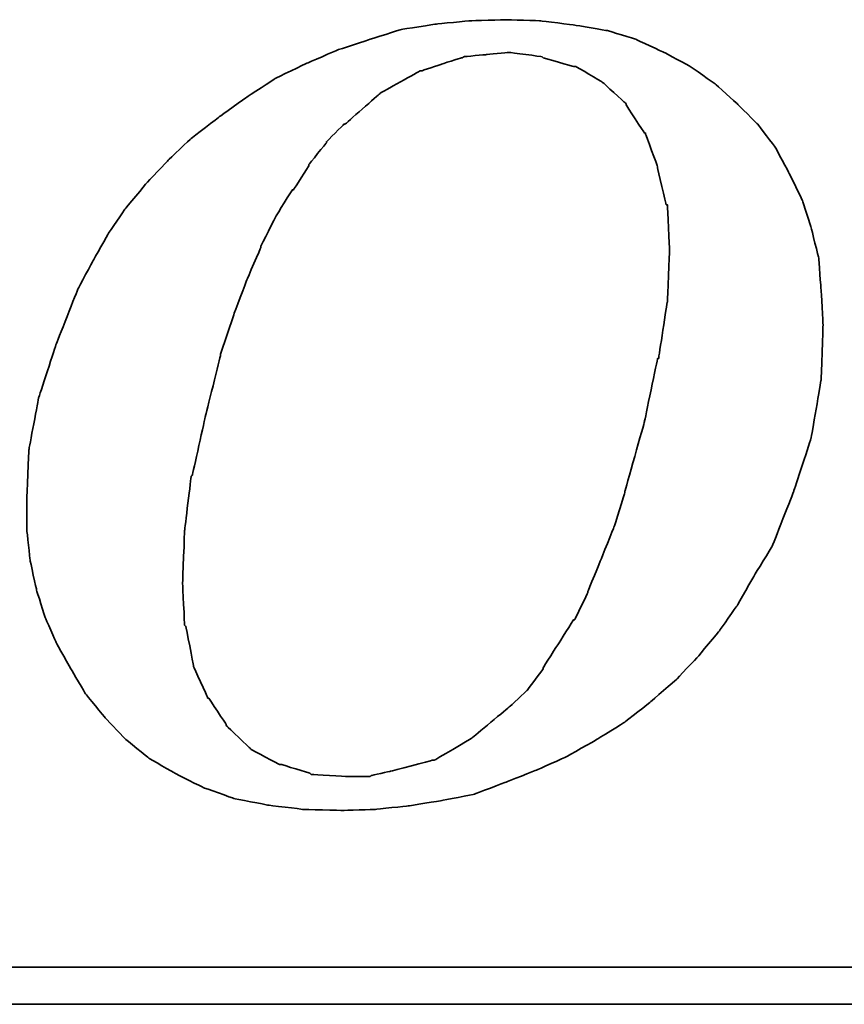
# Model space of a CAD drawing. Header units: millimetres. Extents: x -73 to 178, y -419 to -265.
# Tile 42 of 47: x 96.58 to 99.66, y -334.04 to -330.37. Entities that reach past the tile are written whole.
import ezdxf

# ---------------------------------------------------------------- set-up
doc = ezdxf.new("R2010")
doc.units = ezdxf.units.MM
doc.header["$LTSCALE"] = 0.1
doc.layers.add('CHA', color=7, linetype='CONTINUOUS')
doc.layers.add('layer 1', color=7, linetype='CONTINUOUS')

# ---------------------------------------------------------------- blocks, each defined once
blk = doc.blocks.new('TBI MOTION logo(完整正式版)')
at = {"layer": 'layer 1', "color": 22, "lineweight": 35}
for points, knots in [([(35.79625, -6.98375), (35.79625, -6.98375), (36.23125, -7.43875), (36.23125, -7.43875), (36.23125, -7.43875), (36.23125, -7.43875), (36.75625, -7.87125), (36.75625, -7.87125), (36.75625, -7.87125), (36.75625, -7.87125), (37.33125, -8.20375), (37.33125, -8.20375), (37.33125, -8.20375), (37.33125, -8.20375), (37.95625, -8.51875), (37.95625, -8.51875), (37.95625, -8.51875), (37.95625, -8.51875), (38.62625, -8.75875), (38.62625, -8.75875), (38.62625, -8.75875), (38.62625, -8.75875), (39.37125, -8.90375), (39.37125, -8.90375), (39.37125, -8.90375), (39.37125, -8.90375), (40.14125, -8.99875), (40.14125, -8.99875), (40.14125, -8.99875), (40.14125, -8.99875), (41.02625, -9.02375), (41.02625, -9.02375), (41.02625, -9.02375), (41.02625, -9.02375), (41.74625, -8.99875), (41.74625, -8.99875), (41.74625, -8.99875), (41.74625, -8.99875), (42.46625, -8.92375), (42.46625, -8.92375), (42.46625, -8.92375), (42.46625, -8.92375), (43.21125, -8.80625), (43.21125, -8.80625), (43.21125, -8.80625), (43.21125, -8.80625), (43.93125, -8.66375), (43.93125, -8.66375), (43.93125, -8.66375), (43.93125, -8.66375), (44.62625, -8.39875), (44.62625, -8.39875), (44.62625, -8.39875), (44.62625, -8.39875), (45.29625, -8.13375), (45.29625, -8.13375), (45.29625, -8.13375), (45.29625, -8.13375), (45.94625, -7.84375), (45.94625, -7.84375), (45.94625, -7.84375), (45.94625, -7.84375), (46.61625, -7.46375), (46.61625, -7.46375), (46.61625, -7.46375), (46.61625, -7.46375), (47.24125, -7.07875), (47.24125, -7.07875), (47.24125, -7.07875), (47.24125, -7.07875), (47.81625, -6.62375), (47.81625, -6.62375), (47.81625, -6.62375), (47.81625, -6.62375), (48.36875, -6.14375), (48.36875, -6.14375), (48.36875, -6.14375), (48.36875, -6.14375), (48.84625, -5.64125), (48.84625, -5.64125), (48.84625, -5.64125), (48.84625, -5.64125), (49.32625, -5.06375), (49.32625, -5.06375), (49.32625, -5.06375), (49.32625, -5.06375), (49.71125, -4.51374), (49.71125, -4.51374), (49.71125, -4.51374), (49.71125, -4.51374), (50.09625, -3.83874), (50.09625, -3.83874), (50.09625, -3.83874), (50.09625, -3.83874), (50.48125, -3.21374), (50.48125, -3.21374), (50.48125, -3.21374), (50.48125, -3.21374), (50.96125, -1.99125), (50.96125, -1.99125), (50.96125, -1.99125), (50.96125, -1.99125), (51.34375, -0.81875), (51.34375, -0.81875), (51.34375, -0.81875), (51.34375, -0.81875), (51.56125, 0.45624), (51.56125, 0.45624), (51.56125, 0.45624), (51.56125, 0.45624), (51.60625, 1.67624), (51.60625, 1.67624), (51.60625, 1.67624), (51.60625, 1.67624), (51.56125, 2.44625), (51.56125, 2.44625), (51.56125, 2.44625), (51.56125, 2.44625), (51.51125, 3.14125), (51.51125, 3.14125), (51.51125, 3.14125), (51.51125, 3.14125), (51.34375, 3.81125), (51.34375, 3.81125), (51.34375, 3.81125), (51.34375, 3.81125), (51.15125, 4.41125), (51.15125, 4.41125), (51.15125, 4.41125), (51.15125, 4.41125), (50.86125, 5.01125), (50.86125, 5.01125), (50.86125, 5.01125), (50.86125, 5.01125), (50.55125, 5.58875), (50.55125, 5.58875), (50.55125, 5.58875), (50.55125, 5.58875), (50.16625, 6.09125), (50.16625, 6.09125), (50.16625, 6.09125), (50.16625, 6.09125), (49.71125, 6.54875), (49.71125, 6.54875), (49.71125, 6.54875), (49.71125, 6.54875), (49.23125, 6.98125), (49.23125, 6.98125), (49.23125, 6.98125), (49.23125, 6.98125), (48.67875, 7.36625), (48.67875, 7.36625), (48.67875, 7.36625), (48.67875, 7.36625), (48.10375, 7.67625), (48.10375, 7.67625), (48.10375, 7.67625), (48.10375, 7.67625), (47.48125, 7.96375), (47.48125, 7.96375), (47.48125, 7.96375), (47.48125, 7.96375), (46.85625, 8.15625), (46.85625, 8.15625), (46.85625, 8.15625), (46.85625, 8.15625), (46.13625, 8.27624), (46.13625, 8.27624), (46.13625, 8.27624), (46.13625, 8.27624), (45.39125, 8.37125), (45.39125, 8.37125), (45.39125, 8.37125), (45.39125, 8.37125), (44.62625, 8.39624), (44.62625, 8.39624), (44.62625, 8.39624), (44.62625, 8.39624), (43.83625, 8.37125), (43.83625, 8.37125), (43.83625, 8.37125), (43.83625, 8.37125), (43.09125, 8.30125), (43.09125, 8.30125), (43.09125, 8.30125), (43.09125, 8.30125), (42.32125, 8.18125), (42.32125, 8.18125), (42.32125, 8.18125), (42.32125, 8.18125), (41.62875, 7.96375), (41.62875, 7.96375), (41.62875, 7.96375), (41.62875, 7.96375), (40.90625, 7.72625), (40.90625, 7.72625), (40.90625, 7.72625), (40.90625, 7.72625), (40.23624, 7.43625), (40.23624, 7.43625), (40.23624, 7.43625), (40.23624, 7.43625), (39.54124, 7.10125), (39.54124, 7.10125), (39.54124, 7.10125), (39.54124, 7.10125), (38.91625, 6.69125), (38.91625, 6.69125), (38.91625, 6.69125), (38.91625, 6.69125), (38.31625, 6.26125), (38.31625, 6.26125), (38.31625, 6.26125), (38.31625, 6.26125), (37.69125, 5.78125), (37.69125, 5.78125), (37.69125, 5.78125), (37.69125, 5.78125), (37.18625, 5.30125), (37.18625, 5.30125), (37.18625, 5.30125), (37.18625, 5.30125), (36.70625, 4.79624), (36.70625, 4.79624), (36.70625, 4.79624), (36.70625, 4.79624), (36.23125, 4.22125), (36.23125, 4.22125), (36.23125, 4.22125), (36.23125, 4.22125), (35.87124, 3.69375), (35.87124, 3.69375), (35.87124, 3.69375), (35.87124, 3.69375), (35.53125, 3.09125), (35.53125, 3.09125), (35.53125, 3.09125), (35.53125, 3.09125), (35.19875, 2.47125), (35.19875, 2.47125), (35.19875, 2.47125), (35.19875, 2.47125), (34.71625, 1.24625), (34.71625, 1.24625), (34.71625, 1.24625), (34.71625, 1.24625), (34.33125, 0.06874), (34.33125, 0.06874), (34.33125, 0.06874), (34.33125, 0.06874), (34.11625, -1.07875), (34.11625, -1.07875), (34.11625, -1.07875), (34.11625, -1.07875), (34.07125, -2.15875), (34.07125, -2.15875), (34.07125, -2.15875), (34.07125, -2.15875), (34.07125, -2.85375), (34.07125, -2.85375), (34.07125, -2.85375), (34.07125, -2.85375), (34.14125, -3.50375), (34.14125, -3.50375), (34.14125, -3.50375), (34.14125, -3.50375), (34.28625, -4.17375), (34.28625, -4.17375), (34.28625, -4.17375), (34.28625, -4.17375), (34.47625, -4.77624), (34.47625, -4.77624), (34.47625, -4.77624), (34.47625, -4.77624), (34.71625, -5.32625), (34.71625, -5.32625), (34.71625, -5.32625), (34.71625, -5.32625), (35.05375, -5.92875), (35.05375, -5.92875), (35.05375, -5.92875), (35.05375, -5.92875), (35.36375, -6.45375), (35.36375, -6.45375), (35.36375, -6.45375), (35.36375, -6.45375), (35.79625, -6.98375), (35.79625, -6.98375)], [0, 0, 0, 0, 0.01388889, 0.01388889, 0.01388889, 0.0138889, 0.02777778, 0.02777778, 0.02777778, 0.02777779, 0.04166667, 0.04166667, 0.04166667, 0.04166668, 0.05555556, 0.05555556, 0.05555556, 0.05555557, 0.06944444, 0.06944444, 0.06944444, 0.06944445, 0.08333333, 0.08333333, 0.08333333, 0.08333334, 0.09722222, 0.09722222, 0.09722222, 0.09722223, 0.11111111, 0.11111111, 0.11111111, 0.11111112, 0.125, 0.125, 0.125, 0.12500001, 0.13888889, 0.13888889, 0.13888889, 0.1388889, 0.15277778, 0.15277778, 0.15277778, 0.15277779, 0.16666667, 0.16666667, 0.16666667, 0.16666668, 0.18055556, 0.18055556, 0.18055556, 0.18055557, 0.19444444, 0.19444444, 0.19444444, 0.19444445, 0.20833333, 0.20833333, 0.20833333, 0.20833334, 0.22222222, 0.22222222, 0.22222222, 0.22222223, 0.23611111, 0.23611111, 0.23611111, 0.23611112, 0.25, 0.25, 0.25, 0.25000001, 0.26388889, 0.26388889, 0.26388889, 0.2638889, 0.27777778, 0.27777778, 0.27777778, 0.27777779, 0.29166667, 0.29166667, 0.29166667, 0.29166668, 0.30555556, 0.30555556, 0.30555556, 0.30555557, 0.31944444, 0.31944444, 0.31944444, 0.31944445, 0.33333333, 0.33333333, 0.33333333, 0.33333334, 0.34722222, 0.34722222, 0.34722222, 0.34722223, 0.36111111, 0.36111111, 0.36111111, 0.36111112, 0.375, 0.375, 0.375, 0.37500001, 0.38888889, 0.38888889, 0.38888889, 0.3888889, 0.40277778, 0.40277778, 0.40277778, 0.40277779, 0.41666667, 0.41666667, 0.41666667, 0.41666668, 0.43055556, 0.43055556, 0.43055556, 0.43055557, 0.44444444, 0.44444444, 0.44444444, 0.44444445, 0.45833333, 0.45833333, 0.45833333, 0.45833334, 0.47222222, 0.47222222, 0.47222222, 0.47222223, 0.48611111, 0.48611111, 0.48611111, 0.48611112, 0.5, 0.5, 0.5, 0.50000001, 0.51388889, 0.51388889, 0.51388889, 0.5138889, 0.52777778, 0.52777778, 0.52777778, 0.52777779, 0.54166667, 0.54166667, 0.54166667, 0.54166668, 0.55555556, 0.55555556, 0.55555556, 0.55555557, 0.56944444, 0.56944444, 0.56944444, 0.56944445, 0.58333333, 0.58333333, 0.58333333, 0.58333334, 0.59722222, 0.59722222, 0.59722222, 0.59722223, 0.61111111, 0.61111111, 0.61111111, 0.61111112, 0.625, 0.625, 0.625, 0.62500001, 0.63888889, 0.63888889, 0.63888889, 0.6388889, 0.65277778, 0.65277778, 0.65277778, 0.65277779, 0.66666667, 0.66666667, 0.66666667, 0.66666668, 0.68055556, 0.68055556, 0.68055556, 0.68055557, 0.69444444, 0.69444444, 0.69444444, 0.69444445, 0.70833333, 0.70833333, 0.70833333, 0.70833334, 0.72222222, 0.72222222, 0.72222222, 0.72222223, 0.73611111, 0.73611111, 0.73611111, 0.73611112, 0.75, 0.75, 0.75, 0.75000001, 0.76388889, 0.76388889, 0.76388889, 0.7638889, 0.77777778, 0.77777778, 0.77777778, 0.77777779, 0.79166667, 0.79166667, 0.79166667, 0.79166668, 0.80555556, 0.80555556, 0.80555556, 0.80555557, 0.81944444, 0.81944444, 0.81944444, 0.81944445, 0.83333333, 0.83333333, 0.83333333, 0.83333334, 0.84722222, 0.84722222, 0.84722222, 0.84722223, 0.86111111, 0.86111111, 0.86111111, 0.86111112, 0.875, 0.875, 0.875, 0.87500001, 0.88888889, 0.88888889, 0.88888889, 0.8888889, 0.90277778, 0.90277778, 0.90277778, 0.90277779, 0.91666667, 0.91666667, 0.91666667, 0.91666668, 0.93055556, 0.93055556, 0.93055556, 0.93055557, 0.94444444, 0.94444444, 0.94444444, 0.94444445, 0.95833333, 0.95833333, 0.95833333, 0.95833334, 0.97222222, 0.97222222, 0.97222222, 0.97222223, 0.98611111, 0.98611111, 0.98611111, 0.98611112, 1, 1, 1, 1]), ([(38.33875, 1.03124), (38.33875, 1.03124), (38.62625, 1.89625), (38.62625, 1.89625), (38.62625, 1.89625), (38.62625, 1.89625), (38.91625, 2.66375), (38.91625, 2.66375), (38.91625, 2.66375), (38.91625, 2.66375), (39.22625, 3.38125), (39.22625, 3.38125), (39.22625, 3.38125), (39.22625, 3.38125), (39.22625, 3.40624), (39.22625, 3.40624), (39.22625, 3.40624), (39.22625, 3.40624), (39.56124, 4.07624), (39.56124, 4.07624), (39.56124, 4.07624), (39.56124, 4.07624), (39.92125, 4.65125), (39.92125, 4.65125), (39.92125, 4.65125), (39.92125, 4.65125), (39.94625, 4.65125), (39.94625, 4.65125), (39.94625, 4.65125), (39.94625, 4.65125), (40.28125, 5.17875), (40.28125, 5.17875), (40.28125, 5.17875), (40.28125, 5.17875), (40.28125, 5.20375), (40.28125, 5.20375), (40.28125, 5.20375), (40.28125, 5.20375), (40.66875, 5.68625), (40.66875, 5.68625), (40.66875, 5.68625), (40.66875, 5.68625), (40.66875, 5.70625), (40.66875, 5.70625), (40.66875, 5.70625), (40.66875, 5.70625), (41.05124, 6.09125), (41.05124, 6.09125), (41.05124, 6.09125), (41.05124, 6.09125), (41.07625, 6.09125), (41.07625, 6.09125), (41.07625, 6.09125), (41.07625, 6.09125), (41.84125, 6.76625), (41.84125, 6.76625), (41.84125, 6.76625), (41.84125, 6.76625), (41.86625, 6.78625), (41.86625, 6.78625), (41.86625, 6.78625), (41.86625, 6.78625), (42.73125, 7.26624), (42.73125, 7.26624), (42.73125, 7.26624), (42.73125, 7.26624), (42.75625, 7.26624), (42.75625, 7.26624), (42.75625, 7.26624), (42.75625, 7.26624), (43.18625, 7.41125), (43.18625, 7.41125), (43.18625, 7.41125), (43.18625, 7.41125), (43.64125, 7.55625), (43.64125, 7.55625), (43.64125, 7.55625), (43.64125, 7.55625), (43.66625, 7.55625), (43.66625, 7.55625), (43.66625, 7.55625), (43.66625, 7.55625), (43.69125, 7.58124), (43.69125, 7.58124), (43.69125, 7.58124), (43.69125, 7.58124), (44.19125, 7.62625), (44.19125, 7.62625), (44.19125, 7.62625), (44.19125, 7.62625), (44.67125, 7.67625), (44.67125, 7.67625), (44.67125, 7.67625), (44.67125, 7.67625), (44.69625, 7.67625), (44.69625, 7.67625), (44.69625, 7.67625), (44.69625, 7.67625), (45.41875, 7.58124), (45.41875, 7.58124), (45.41875, 7.58124), (45.41875, 7.58124), (45.44125, 7.55625), (45.44125, 7.55625), (45.44125, 7.55625), (45.44125, 7.55625), (46.11125, 7.36625), (46.11125, 7.36625), (46.11125, 7.36625), (46.11125, 7.36625), (46.13625, 7.36625), (46.13625, 7.36625), (46.13625, 7.36625), (46.13625, 7.36625), (46.15875, 7.36625), (46.15875, 7.36625), (46.15875, 7.36625), (46.15875, 7.36625), (46.73625, 7.02624), (46.73625, 7.02624), (46.73625, 7.02624), (46.73625, 7.02624), (46.76125, 7.00624), (46.76125, 7.00624), (46.76125, 7.00624), (46.76125, 7.00624), (47.24125, 6.57124), (47.24125, 6.57124), (47.24125, 6.57124), (47.24125, 6.57124), (47.26625, 6.54875), (47.26625, 6.54875), (47.26625, 6.54875), (47.26625, 6.54875), (47.26625, 6.52375), (47.26625, 6.52375), (47.26625, 6.52375), (47.26625, 6.52375), (47.67375, 5.89875), (47.67375, 5.89875), (47.67375, 5.89875), (47.67375, 5.89875), (47.69625, 5.89875), (47.69625, 5.89875), (47.69625, 5.89875), (47.69625, 5.89875), (47.69625, 5.87625), (47.69625, 5.87625), (47.69625, 5.87625), (47.69625, 5.87625), (47.96125, 5.15625), (47.96125, 5.15625), (47.96125, 5.15625), (47.96125, 5.15625), (47.96125, 5.13125), (47.96125, 5.13125), (47.96125, 5.13125), (47.96125, 5.13125), (48.15125, 4.31875), (48.15125, 4.31875), (48.15125, 4.31875), (48.15125, 4.31875), (48.17625, 4.31875), (48.17625, 4.31875), (48.17625, 4.31875), (48.17625, 4.31875), (48.17625, 4.29125), (48.17625, 4.29125), (48.17625, 4.29125), (48.17625, 4.29125), (48.22625, 3.33125), (48.22625, 3.33125), (48.22625, 3.33125), (48.22625, 3.33125), (48.22625, 3.30875), (48.22625, 3.30875), (48.22625, 3.30875), (48.22625, 3.30875), (48.17625, 2.20624), (48.17625, 2.20624), (48.17625, 2.20624), (48.17625, 2.20624), (48.17625, 2.18124), (48.17625, 2.18124), (48.17625, 2.18124), (48.17625, 2.18124), (47.98375, 0.93624), (47.98375, 0.93624), (47.98375, 0.93624), (47.98375, 0.93624), (47.96125, 0.93624), (47.96125, 0.93624), (47.96125, 0.93624), (47.96125, 0.93624), (47.67375, -0.45874), (47.67375, -0.45874), (47.67375, -0.45874), (47.67375, -0.45874), (47.24125, -1.99125), (47.24125, -1.99125), (47.24125, -1.99125), (47.24125, -1.99125), (47.24125, -2.01874), (47.24125, -2.01874), (47.24125, -2.01874), (47.24125, -2.01874), (47.00125, -2.78375), (47.00125, -2.78375), (47.00125, -2.78375), (47.00125, -2.78375), (46.71125, -3.50375), (46.71125, -3.50375), (46.71125, -3.50375), (46.71125, -3.50375), (46.42625, -4.19875), (46.42625, -4.19875), (46.42625, -4.19875), (46.42625, -4.19875), (46.42625, -4.22375), (46.42625, -4.22375), (46.42625, -4.22375), (46.42625, -4.22375), (46.13625, -4.82374), (46.13625, -4.82374), (46.13625, -4.82374), (46.13625, -4.82374), (46.11125, -4.82374), (46.11125, -4.82374), (46.11125, -4.82374), (46.11125, -4.82374), (45.77625, -5.35125), (45.77625, -5.35125), (45.77625, -5.35125), (45.77625, -5.35125), (45.44125, -5.87875), (45.44125, -5.87875), (45.44125, -5.87875), (45.44125, -5.87875), (45.44125, -5.90375), (45.44125, -5.90375), (45.44125, -5.90375), (45.44125, -5.90375), (45.10625, -6.35875), (45.10625, -6.35875), (45.10625, -6.35875), (45.10625, -6.35875), (45.08125, -6.38375), (45.08125, -6.38375), (45.08125, -6.38375), (45.08125, -6.38375), (44.69625, -6.74375), (44.69625, -6.74375), (44.69625, -6.74375), (44.69625, -6.74375), (43.88375, -7.41625), (43.88375, -7.41625), (43.88375, -7.41625), (43.88375, -7.41625), (43.85625, -7.43875), (43.85625, -7.43875), (43.85625, -7.43875), (43.85625, -7.43875), (43.04125, -7.91875), (43.04125, -7.91875), (43.04125, -7.91875), (43.04125, -7.91875), (43.01625, -7.91875), (43.01625, -7.91875), (43.01625, -7.91875), (43.01625, -7.91875), (42.99625, -7.91875), (42.99625, -7.91875), (42.99625, -7.91875), (42.99625, -7.91875), (42.08125, -8.15875), (42.08125, -8.15875), (42.08125, -8.15875), (42.08125, -8.15875), (41.65125, -8.25625), (41.65125, -8.25625), (41.65125, -8.25625), (41.65125, -8.25625), (41.62875, -8.27875), (41.62875, -8.27875), (41.62875, -8.27875), (41.62875, -8.27875), (41.60125, -8.27875), (41.60125, -8.27875), (41.60125, -8.27875), (41.60125, -8.27875), (41.12125, -8.27875), (41.12125, -8.27875), (41.12125, -8.27875), (41.12125, -8.27875), (40.35624, -8.23125), (40.35624, -8.23125), (40.35624, -8.23125), (40.35624, -8.23125), (40.33125, -8.23125), (40.33125, -8.23125), (40.33125, -8.23125), (40.33125, -8.23125), (40.30625, -8.20375), (40.30625, -8.20375), (40.30625, -8.20375), (40.30625, -8.20375), (39.68375, -8.01375), (39.68375, -8.01375), (39.68375, -8.01375), (39.68375, -8.01375), (39.66124, -8.01375), (39.66124, -8.01375), (39.66124, -8.01375), (39.66124, -8.01375), (39.63625, -8.01375), (39.63625, -8.01375), (39.63625, -8.01375), (39.63625, -8.01375), (39.01125, -7.67875), (39.01125, -7.67875), (39.01125, -7.67875), (39.01125, -7.67875), (38.98875, -7.65375), (38.98875, -7.65375), (38.98875, -7.65375), (38.98875, -7.65375), (38.48625, -7.17375), (38.48625, -7.17375), (38.48625, -7.17375), (38.48625, -7.17375), (38.45875, -7.14875), (38.45875, -7.14875), (38.45875, -7.14875), (38.45875, -7.14875), (38.45875, -7.12875), (38.45875, -7.12875), (38.45875, -7.12875), (38.45875, -7.12875), (38.07625, -6.54875), (38.07625, -6.54875), (38.07625, -6.54875), (38.07625, -6.54875), (38.05125, -6.54875), (38.05125, -6.54875), (38.05125, -6.54875), (38.05125, -6.54875), (38.05125, -6.52875), (38.05125, -6.52875), (38.05125, -6.52875), (38.05125, -6.52875), (37.74125, -5.85375), (37.74125, -5.85375), (37.74125, -5.85375), (37.74125, -5.85375), (37.74125, -5.82875), (37.74125, -5.82875), (37.74125, -5.82875), (37.74125, -5.82875), (37.57375, -4.96875), (37.57375, -4.96875), (37.57375, -4.96875), (37.57375, -4.96875), (37.54625, -4.94375), (37.54625, -4.94375), (37.54625, -4.94375), (37.54625, -4.94375), (37.50125, -4.03375), (37.50125, -4.03375), (37.50125, -4.03375), (37.50125, -4.03375), (37.50125, -4.00875), (37.50125, -4.00875), (37.50125, -4.00875), (37.50125, -4.00875), (37.54625, -2.85375), (37.54625, -2.85375), (37.54625, -2.85375), (37.54625, -2.85375), (37.69125, -1.65875), (37.69125, -1.65875), (37.69125, -1.65875), (37.69125, -1.65875), (37.71624, -1.63375), (37.71624, -1.63375), (37.71624, -1.63375), (37.71624, -1.63375), (38.00375, -0.33875), (38.00375, -0.33875), (38.00375, -0.33875), (38.00375, -0.33875), (38.33875, 1.00624), (38.33875, 1.00624), (38.33875, 1.00624), (38.33875, 1.00624), (38.33875, 1.03124), (38.33875, 1.03124)], [0, 0, 0, 0, 0.01010101, 0.01010101, 0.01010101, 0.01010102, 0.02020202, 0.02020202, 0.02020202, 0.02020203, 0.03030303, 0.03030303, 0.03030303, 0.03030304, 0.04040404, 0.04040404, 0.04040404, 0.04040405, 0.05050505, 0.05050505, 0.05050505, 0.05050506, 0.06060606, 0.06060606, 0.06060606, 0.06060607, 0.07070707, 0.07070707, 0.07070707, 0.07070708, 0.08080808, 0.08080808, 0.08080808, 0.08080809, 0.09090909, 0.09090909, 0.09090909, 0.0909091, 0.1010101, 0.1010101, 0.1010101, 0.10101011, 0.11111111, 0.11111111, 0.11111111, 0.11111112, 0.12121212, 0.12121212, 0.12121212, 0.12121213, 0.13131313, 0.13131313, 0.13131313, 0.13131314, 0.14141414, 0.14141414, 0.14141414, 0.14141415, 0.15151515, 0.15151515, 0.15151515, 0.15151516, 0.16161616, 0.16161616, 0.16161616, 0.16161617, 0.17171717, 0.17171717, 0.17171717, 0.17171718, 0.18181818, 0.18181818, 0.18181818, 0.18181819, 0.19191919, 0.19191919, 0.19191919, 0.1919192, 0.2020202, 0.2020202, 0.2020202, 0.20202021, 0.21212121, 0.21212121, 0.21212121, 0.21212122, 0.22222222, 0.22222222, 0.22222222, 0.22222223, 0.23232323, 0.23232323, 0.23232323, 0.23232324, 0.24242424, 0.24242424, 0.24242424, 0.24242425, 0.25252525, 0.25252525, 0.25252525, 0.25252526, 0.26262626, 0.26262626, 0.26262626, 0.26262627, 0.27272727, 0.27272727, 0.27272727, 0.27272728, 0.28282828, 0.28282828, 0.28282828, 0.28282829, 0.29292929, 0.29292929, 0.29292929, 0.2929293, 0.3030303, 0.3030303, 0.3030303, 0.30303031, 0.31313131, 0.31313131, 0.31313131, 0.31313132, 0.32323232, 0.32323232, 0.32323232, 0.32323233, 0.33333333, 0.33333333, 0.33333333, 0.33333334, 0.34343434, 0.34343434, 0.34343434, 0.34343435, 0.35353535, 0.35353535, 0.35353535, 0.35353536, 0.36363636, 0.36363636, 0.36363636, 0.36363637, 0.37373737, 0.37373737, 0.37373737, 0.37373738, 0.38383838, 0.38383838, 0.38383838, 0.38383839, 0.39393939, 0.39393939, 0.39393939, 0.3939394, 0.4040404, 0.4040404, 0.4040404, 0.40404041, 0.41414141, 0.41414141, 0.41414141, 0.41414142, 0.42424242, 0.42424242, 0.42424242, 0.42424243, 0.43434343, 0.43434343, 0.43434343, 0.43434344, 0.44444444, 0.44444444, 0.44444444, 0.44444445, 0.45454545, 0.45454545, 0.45454545, 0.45454546, 0.46464646, 0.46464646, 0.46464646, 0.46464647, 0.47474747, 0.47474747, 0.47474747, 0.47474748, 0.48484848, 0.48484848, 0.48484848, 0.48484849, 0.49494949, 0.49494949, 0.49494949, 0.4949495, 0.50505051, 0.50505051, 0.50505051, 0.50505052, 0.51515152, 0.51515152, 0.51515152, 0.51515153, 0.52525253, 0.52525253, 0.52525253, 0.52525254, 0.53535354, 0.53535354, 0.53535354, 0.53535355, 0.54545455, 0.54545455, 0.54545455, 0.54545456, 0.55555556, 0.55555556, 0.55555556, 0.55555557, 0.56565657, 0.56565657, 0.56565657, 0.56565658, 0.57575758, 0.57575758, 0.57575758, 0.57575759, 0.58585859, 0.58585859, 0.58585859, 0.5858586, 0.5959596, 0.5959596, 0.5959596, 0.59595961, 0.60606061, 0.60606061, 0.60606061, 0.60606062, 0.61616162, 0.61616162, 0.61616162, 0.61616163, 0.62626263, 0.62626263, 0.62626263, 0.62626264, 0.63636364, 0.63636364, 0.63636364, 0.63636365, 0.64646465, 0.64646465, 0.64646465, 0.64646466, 0.65656566, 0.65656566, 0.65656566, 0.65656567, 0.66666667, 0.66666667, 0.66666667, 0.66666668, 0.67676768, 0.67676768, 0.67676768, 0.67676769, 0.68686869, 0.68686869, 0.68686869, 0.6868687, 0.6969697, 0.6969697, 0.6969697, 0.69696971, 0.70707071, 0.70707071, 0.70707071, 0.70707072, 0.71717172, 0.71717172, 0.71717172, 0.71717173, 0.72727273, 0.72727273, 0.72727273, 0.72727274, 0.73737374, 0.73737374, 0.73737374, 0.73737375, 0.74747475, 0.74747475, 0.74747475, 0.74747476, 0.75757576, 0.75757576, 0.75757576, 0.75757577, 0.76767677, 0.76767677, 0.76767677, 0.76767678, 0.77777778, 0.77777778, 0.77777778, 0.77777779, 0.78787879, 0.78787879, 0.78787879, 0.7878788, 0.7979798, 0.7979798, 0.7979798, 0.79797981, 0.80808081, 0.80808081, 0.80808081, 0.80808082, 0.81818182, 0.81818182, 0.81818182, 0.81818183, 0.82828283, 0.82828283, 0.82828283, 0.82828284, 0.83838384, 0.83838384, 0.83838384, 0.83838385, 0.84848485, 0.84848485, 0.84848485, 0.84848486, 0.85858586, 0.85858586, 0.85858586, 0.85858587, 0.86868687, 0.86868687, 0.86868687, 0.86868688, 0.87878788, 0.87878788, 0.87878788, 0.87878789, 0.88888889, 0.88888889, 0.88888889, 0.8888889, 0.8989899, 0.8989899, 0.8989899, 0.89898991, 0.90909091, 0.90909091, 0.90909091, 0.90909092, 0.91919192, 0.91919192, 0.91919192, 0.91919193, 0.92929293, 0.92929293, 0.92929293, 0.92929294, 0.93939394, 0.93939394, 0.93939394, 0.93939395, 0.94949495, 0.94949495, 0.94949495, 0.94949496, 0.95959596, 0.95959596, 0.95959596, 0.95959597, 0.96969697, 0.96969697, 0.96969697, 0.96969698, 0.97979798, 0.97979798, 0.97979798, 0.97979799, 0.98989899, 0.98989899, 0.98989899, 0.989899, 1, 1, 1, 1]), ([(75.90875, -9.47875), (75.90875, -9.47875), (75.90875, -12.28625), (75.90875, -12.28625), (75.90875, -12.28625), (75.90875, -12.28625), (75.90875, -12.47875), (75.90875, -12.47875), (75.90875, -12.47875), (75.90875, -12.47875), (75.71625, -12.47875), (75.71625, -12.47875), (75.71625, -12.47875), (75.71625, -12.47875), (-88.32875, -12.47875), (-88.32875, -12.47875), (-88.32875, -12.47875), (-88.32875, -12.47875), (-88.32875, -13.29375), (-88.32875, -13.29375), (-88.32875, -13.29375), (-88.32875, -13.29375), (82.89125, -13.29375), (82.89125, -13.29375), (82.89125, -13.29375), (82.89125, -13.29375), (75.90875, -9.47875), (75.90875, -9.47875)], [0, 0, 0, 0, 0.14285714, 0.14285714, 0.14285714, 0.14285715, 0.28571429, 0.28571429, 0.28571429, 0.2857143, 0.42857143, 0.42857143, 0.42857143, 0.42857144, 0.57142857, 0.57142857, 0.57142857, 0.57142858, 0.71428571, 0.71428571, 0.71428571, 0.71428572, 0.85714286, 0.85714286, 0.85714286, 0.85714287, 1, 1, 1, 1])]:
    blk.add_open_spline(points, degree=3, knots=knots, dxfattribs=at)

msp = doc.modelspace()

# ---------------------------------------------------------------- block references
at = {"layer": 'CHA', "color": 7, "xscale": 0.169477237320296, "yscale": 0.169477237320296, "zscale": 0.169477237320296}
msp.add_blockref('TBI MOTION logo(完整正式版)', (90.8322, -331.7895), dxfattribs=at)

doc.saveas('drawing.dxf')
